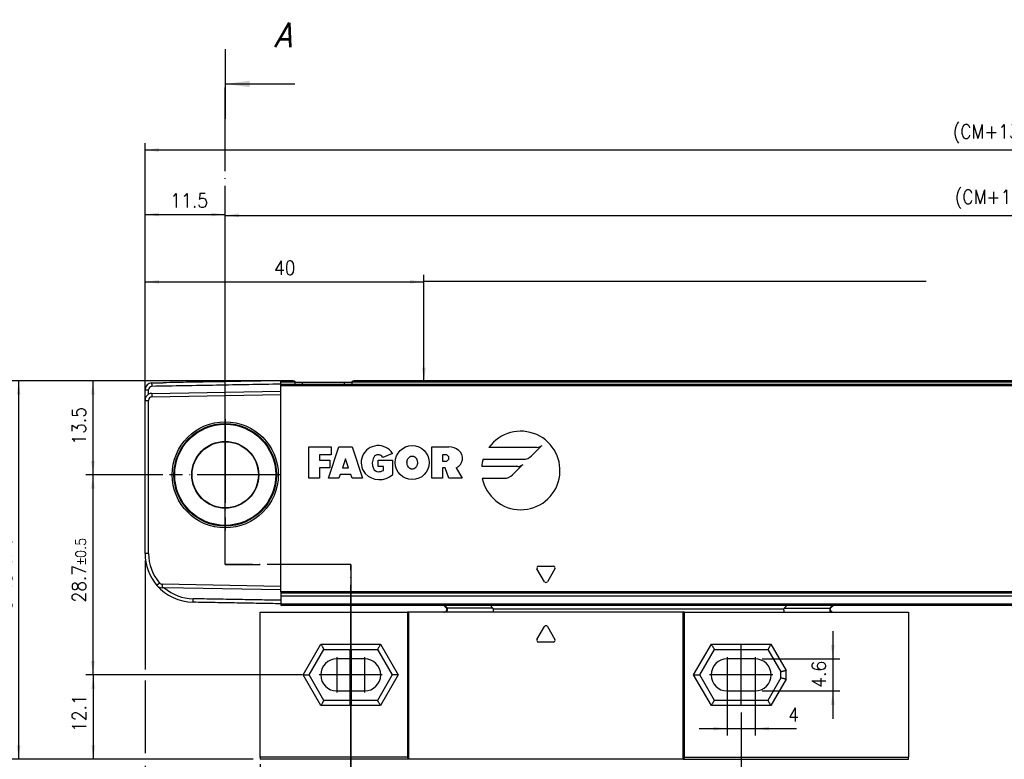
# Model space of a CAD drawing. Header units: millimetres. Extents: x -500 to 846, y -644 to 328.
# Tile 12 of 20: x -347 to -206, y 110 to 216. Entities that reach past the tile are written whole.
import ezdxf

# ---------------------------------------------------------------- set-up
doc = ezdxf.new("R2010")
doc.units = ezdxf.units.MM
doc.linetypes.add('DASHED', pattern=[15, 7, -8])
doc.linetypes.add('DOT_CENTER', pattern=[14, 12, -1, 0, -1])
doc.layers.add('1', color=7, linetype='Continuous')
doc.styles.add('CONVERTER_11', font='txt.shx', dxfattribs={"width": 0.9})
doc.styles.add('CONVERTER_12', font='txt.shx', dxfattribs={"width": 0.9, "oblique": 15})
doc.dimstyles.new('ME10_DIM_12', dxfattribs={"dimtxt": 2, "dimasz": 2, "dimexe": 1, "dimexo": 1, "dimgap": 1, "dimtad": 1, "dimdsep": 46, "dimtxsty": 'CONVERTER_11', "dimsah": 1, "dimcen": 0.09, "dimclrd": 2, "dimclre": 2, "dimclrt": 2, "dimadec": 0, "dimazin": 0, "dimtfac": 1, "dimtdec": 4, "dimtix": 1, "dimtmove": 0, "dimatfit": 3, "dimfxl": 1, "dimtolj": 1, "dimtzin": 0, "dimarcsym": 0})
doc.dimstyles.new('ME10_DIM_14', dxfattribs={"dimtxt": 2, "dimasz": 2, "dimexe": 1, "dimexo": 1, "dimgap": 1, "dimtad": 1, "dimdsep": 46, "dimtxsty": 'CONVERTER_11', "dimsah": 1, "dimcen": 0.09, "dimclrd": 2, "dimclre": 2, "dimclrt": 2, "dimadec": 0, "dimazin": 0, "dimtfac": 1, "dimtdec": 4, "dimtix": 1, "dimtmove": 0, "dimatfit": 3, "dimfxl": 1, "dimtolj": 1, "dimtzin": 0, "dimarcsym": 0})
doc.dimstyles.new('ME10_DIM_15', dxfattribs={"dimtxt": 2, "dimasz": 2, "dimexe": 1, "dimexo": 1, "dimgap": 1, "dimtad": 1, "dimdsep": 46, "dimtxsty": 'CONVERTER_11', "dimsah": 1, "dimcen": 0.09, "dimclrd": 2, "dimclre": 2, "dimclrt": 2, "dimadec": 0, "dimazin": 0, "dimtfac": 1, "dimtdec": 4, "dimtix": 1, "dimtmove": 0, "dimatfit": 3, "dimfxl": 1, "dimtolj": 1, "dimtzin": 0, "dimarcsym": 0})
doc.dimstyles.new('ME10_DIM_16', dxfattribs={"dimtxt": 2, "dimasz": 2, "dimexe": 1, "dimexo": 1, "dimgap": 1, "dimtad": 1, "dimdsep": 46, "dimtxsty": 'CONVERTER_11', "dimsah": 1, "dimcen": 0.09, "dimclrd": 2, "dimclre": 2, "dimclrt": 2, "dimadec": 0, "dimazin": 0, "dimtfac": 1, "dimtdec": 4, "dimtix": 1, "dimtmove": 0, "dimatfit": 3, "dimfxl": 1, "dimtolj": 1, "dimtzin": 0, "dimarcsym": 0})
doc.dimstyles.new('ME10_DIM_17', dxfattribs={"dimtxt": 2, "dimasz": 2, "dimexe": 1, "dimexo": 1, "dimgap": 1, "dimtad": 1, "dimdsep": 46, "dimtxsty": 'CONVERTER_11', "dimsah": 1, "dimcen": 0.09, "dimclrd": 2, "dimclre": 2, "dimclrt": 2, "dimadec": 0, "dimazin": 0, "dimtfac": 1, "dimtdec": 4, "dimtix": 1, "dimtmove": 0, "dimatfit": 3, "dimfxl": 1, "dimtolj": 1, "dimtzin": 0, "dimarcsym": 0})
doc.dimstyles.new('ME10_DIM_18', dxfattribs={"dimtxt": 2, "dimasz": 2, "dimexe": 1, "dimexo": 1, "dimgap": 1, "dimtad": 1, "dimdsep": 46, "dimtxsty": 'CONVERTER_11', "dimsah": 1, "dimcen": 0.09, "dimclrd": 2, "dimclre": 2, "dimclrt": 2, "dimadec": 0, "dimazin": 0, "dimtfac": 1, "dimtdec": 4, "dimtix": 1, "dimtmove": 0, "dimatfit": 3, "dimfxl": 1, "dimtolj": 1, "dimtzin": 0, "dimarcsym": 0})
doc.dimstyles.new('ME10_DIM_19', dxfattribs={"dimtxt": 2, "dimasz": 2, "dimexe": 1, "dimexo": 1, "dimgap": 1, "dimtad": 1, "dimdsep": 46, "dimtxsty": 'CONVERTER_11', "dimsah": 1, "dimcen": 0.09, "dimclrd": 2, "dimclre": 2, "dimclrt": 2, "dimadec": 0, "dimazin": 0, "dimtol": 1, "dimtp": 0.4, "dimtm": 0.4, "dimtfac": 0.75, "dimtdec": 1, "dimtix": 1, "dimtmove": 0, "dimatfit": 3, "dimfxl": 1, "dimtolj": 1, "dimtzin": 0, "dimarcsym": 0})
doc.dimstyles.new('ME10_DIM_20', dxfattribs={"dimtxt": 2, "dimasz": 2, "dimexe": 1, "dimexo": 1, "dimgap": 1, "dimtad": 1, "dimdsep": 46, "dimtxsty": 'CONVERTER_11', "dimsah": 1, "dimcen": 0.09, "dimclrd": 2, "dimclre": 2, "dimclrt": 2, "dimadec": 0, "dimazin": 0, "dimtol": 1, "dimtp": 0.4, "dimtm": 0.4, "dimtfac": 0.75, "dimtdec": 1, "dimtix": 1, "dimtmove": 0, "dimatfit": 3, "dimfxl": 1, "dimtolj": 1, "dimtzin": 0, "dimarcsym": 0})
doc.dimstyles.new('ME10_DIM_21', dxfattribs={"dimtxt": 2, "dimasz": 2, "dimexe": 1, "dimexo": 1, "dimgap": 1, "dimtad": 1, "dimdsep": 46, "dimtxsty": 'CONVERTER_11', "dimsah": 1, "dimcen": 0.09, "dimclrd": 2, "dimclre": 2, "dimclrt": 2, "dimadec": 0, "dimazin": 0, "dimtfac": 1, "dimtdec": 4, "dimtix": 1, "dimtmove": 0, "dimatfit": 3, "dimfxl": 1, "dimtolj": 1, "dimtzin": 0, "dimarcsym": 0})
doc.dimstyles.new('ME10_DIM_22', dxfattribs={"dimtxt": 2, "dimasz": 2, "dimexe": 1, "dimexo": 1, "dimgap": 1, "dimtad": 1, "dimdsep": 46, "dimtxsty": 'CONVERTER_11', "dimsah": 1, "dimcen": 0.09, "dimclrd": 2, "dimclre": 2, "dimclrt": 2, "dimadec": 0, "dimazin": 0, "dimtol": 1, "dimtp": 0.45, "dimtm": 0.45, "dimtfac": 0.75, "dimtix": 1, "dimtmove": 0, "dimatfit": 3, "dimfxl": 1, "dimtolj": 1, "dimtzin": 0, "dimarcsym": 0})
doc.dimstyles.new('ME10_DIM_23', dxfattribs={"dimtxt": 2, "dimasz": 2, "dimexe": 1, "dimexo": 1, "dimgap": 1, "dimtad": 1, "dimdsep": 46, "dimtxsty": 'CONVERTER_11', "dimsah": 1, "dimcen": 0.09, "dimclrd": 2, "dimclre": 2, "dimclrt": 2, "dimadec": 0, "dimazin": 0, "dimtfac": 1, "dimtdec": 4, "dimtix": 1, "dimtmove": 0, "dimatfit": 3, "dimfxl": 1, "dimtolj": 1, "dimtzin": 0, "dimarcsym": 0})
doc.dimstyles.new('ME10_DIM_24', dxfattribs={"dimtxt": 2, "dimasz": 2, "dimexe": 1, "dimexo": 1, "dimgap": 1, "dimtad": 1, "dimdsep": 46, "dimtxsty": 'CONVERTER_11', "dimsah": 1, "dimcen": 0.09, "dimclrd": 2, "dimclre": 2, "dimclrt": 2, "dimadec": 0, "dimazin": 0, "dimtol": 1, "dimtp": 0.5, "dimtm": 0.5, "dimtfac": 0.75, "dimtdec": 1, "dimtix": 1, "dimtmove": 0, "dimatfit": 3, "dimfxl": 1, "dimtolj": 1, "dimtzin": 0, "dimarcsym": 0})
doc.dimstyles.new('ME10_DIM_25', dxfattribs={"dimtxt": 2, "dimasz": 2, "dimexe": 1, "dimexo": 1, "dimgap": 1, "dimtad": 1, "dimdsep": 46, "dimtxsty": 'CONVERTER_11', "dimsah": 1, "dimcen": 0.09, "dimclrd": 2, "dimclre": 2, "dimclrt": 2, "dimadec": 0, "dimazin": 0, "dimtfac": 1, "dimtdec": 4, "dimtix": 1, "dimtmove": 0, "dimatfit": 3, "dimfxl": 1, "dimtolj": 1, "dimtzin": 0, "dimarcsym": 0})
doc.dimstyles.get("Standard").update_dxf_attribs({"dimtxt": 0.18, "dimasz": 0.18, "dimexe": 0.18, "dimexo": 0.0625, "dimgap": 0.09, "dimtad": 0, "dimtih": 1, "dimtoh": 1, "dimdec": 4, "dimzin": 0, "dimdsep": 46, "dimtxsty": 'Standard', "dimcen": 0.09, "dimadec": 0, "dimazin": 0, "dimtfac": 1, "dimtdec": 4, "dimtofl": 0, "dimtmove": 0, "dimatfit": 3, "dimfxl": 1, "dimtolj": 1, "dimtzin": 0, "dimarcsym": 0})

# ---------------------------------------------------------------- blocks, each defined once
blk = doc.blocks.new('CABEZA_RANURADA_REGLA_S__28', base_point=(-312.5, 109.85))
at = {"color": 7, "linetype": 'Continuous'}
for p, q in [((-286.19, 131.95), (-285.71, 131.46)), ((-279.09, 131.54), (-279.5, 131.95)), ((-236.9, 131.95), (-237.31, 131.54)), ((-230.71, 131.46), (-230.22, 131.95)), ((-312.5, 110.15), (-312.5, 130.95)), ((-312.5, 130.95), (-291.37, 130.95)), ((-291.37, 130.95), (-291.37, 110.15)), ((-291.2, 130.95), (-291.37, 130.95)), ((-291.2, 130.95), (-291.2, 109.85)), ((-286.13, 130.95), (-291.2, 130.95)), ((-285.72, 130.95), (-286.13, 130.95)), ((-279.09, 130.95), (-285.72, 130.95)), ((-251.8, 130.95), (-279.09, 130.95)), ((-251.8, 109.85), (-251.8, 130.95)), ((-251.62, 130.95), (-251.8, 130.95)), ((-251.62, 110.15), (-251.62, 130.95)), ((-251.62, 130.95), (-237.31, 130.95)), ((-237.31, 130.95), (-230.7, 130.95)), ((-230.7, 130.95), (-230.3, 130.95)), ((-230.3, 130.95), (-219.5, 130.95)), ((-219.5, 130.95), (-219.5, 110.15)), ((-305.44, 121.95), (-303.34, 125.6)), ((-303.34, 125.6), (-295.66, 125.6)), ((-295.66, 125.6), (-293.55, 121.95)), ((-249.44, 121.95), (-247.34, 125.6)), ((-247.34, 125.6), (-239.66, 125.6)), ((-239.66, 125.6), (-237.8, 122.38)), ((-297.5, 124.25), (-301.5, 124.25)), ((-241.5, 124.25), (-245.5, 124.25)), ((-303.34, 118.3), (-305.44, 121.95)), ((-293.55, 121.95), (-295.66, 118.3)), ((-247.34, 118.3), (-249.44, 121.95)), ((-237.8, 121.52), (-239.66, 118.3)), ((-237.8, 121.52), (-237.8, 122.38)), ((-301.5, 119.65), (-297.5, 119.65)), ((-245.5, 119.65), (-241.5, 119.65)), ((-295.66, 118.3), (-303.34, 118.3)), ((-239.66, 118.3), (-247.34, 118.3)), ((-312.5, 110.15), (-312.5, 109.85)), ((-291.37, 110.15), (-312.5, 110.15)), ((-291.2, 109.85), (-312.5, 109.85)), ((-291.2, 109.85), (-291.37, 110.15)), ((-251.8, 109.85), (-291.2, 109.85)), ((-251.62, 110.15), (-251.8, 109.85)), ((-251.8, 109.85), (-219.5, 109.85)), ((-251.62, 110.15), (-219.5, 110.15)), ((-219.5, 109.85), (-219.5, 110.15))]:
    blk.add_line(p, q, dxfattribs=at)
at = {"color": 3, "linetype": 'Continuous'}
for p, q in [((-286.04, 131.95), (-285.63, 131.54)), ((-279.09, 131.54), (-285.63, 131.54)), ((-279.05, 131.45), (-237.36, 131.45)), ((-237.31, 131.54), (-230.79, 131.54)), ((-230.79, 131.54), (-230.38, 131.95)), ((-272.78, 127.04), (-271.71, 128.88)), ((-271.28, 128.88), (-270.21, 127.04)), ((-306.31, 121.95), (-303.77, 126.35)), ((-303.77, 126.35), (-295.23, 126.35)), ((-295.23, 126.35), (-292.68, 121.95)), ((-270.43, 126.66), (-272.56, 126.66)), ((-250.31, 121.95), (-247.77, 126.35)), ((-247.77, 126.35), (-239.23, 126.35)), ((-239.23, 126.35), (-237.05, 122.58)), ((-303.77, 117.55), (-306.31, 121.95)), ((-292.68, 121.95), (-295.23, 117.55)), ((-247.77, 117.55), (-250.31, 121.95)), ((-237.05, 121.32), (-237.05, 122.58)), ((-237.05, 121.32), (-239.23, 117.55)), ((-295.23, 117.55), (-303.77, 117.55)), ((-239.23, 117.55), (-247.77, 117.55))]:
    blk.add_line(p, q, dxfattribs=at)
at = {"color": 7, "linetype": 'Continuous'}
for centre, radius, start, end in [((-279.18, 131.44), 0.131, 3.7675, 48.9854), ((-237.23, 131.44), 0.13, 131.0124, 176.2306), ((-301.5, 121.95), 2.3, 90, 270), ((-297.5, 121.95), 2.3, 270, 90), ((-245.5, 121.95), 2.3, 90, 270), ((-241.5, 121.95), 2.3, 270, 90)]:
    blk.add_arc(centre, radius, start, end, dxfattribs=at)
at = {"color": 3, "linetype": 'Continuous'}
for centre, start, end in [((-271.5, 128.76), 30, 150), ((-272.56, 126.91), 150, 270), ((-270.43, 126.91), 270, 30)]:
    blk.add_arc(centre, 0.25, start, end, dxfattribs=at)
at = {"color": 7, "linetype": 'Continuous'}
for points, knots in [([(-286.13, 130.95), (-286.11, 130.95), (-286.04, 130.96), (-285.93, 131.02), (-285.81, 131.11), (-285.73, 131.24), (-285.68, 131.35), (-285.68, 131.42), (-285.7, 131.45), (-285.71, 131.46)], [0, 0, 0, 0, 0.0741165, 0.2021672, 0.3703056, 0.5215738, 0.6576733, 0.7087043, 0.7462659, 0.7462659, 0.7462659, 0.7462659]), ([(-279.05, 131.45), (-279.05, 131.38), (-279.05, 131.27), (-279.06, 131.11), (-279.07, 131.01), (-279.09, 130.96), (-279.09, 130.95)], [0, 0, 0, 0, 0.1945783, 0.3538246, 0.4620183, 0.5052321, 0.5052321, 0.5052321, 0.5052321]), ([(-237.31, 130.95), (-237.32, 130.96), (-237.34, 131.01), (-237.34, 131.11), (-237.35, 131.27), (-237.36, 131.38), (-237.36, 131.45)], [0, 0, 0, 0, 0.0431727, 0.1513554, 0.3105983, 0.5051762, 0.5051762, 0.5051762, 0.5051762]), ([(-230.71, 131.46), (-230.72, 131.44), (-230.75, 131.39), (-230.72, 131.29), (-230.67, 131.2), (-230.6, 131.1), (-230.49, 131.01), (-230.38, 130.96), (-230.32, 130.95), (-230.3, 130.95)], [0, 0, 0, 0, 0.0617855, 0.1752028, 0.2702151, 0.3767851, 0.5459811, 0.6710063, 0.736098, 0.736098, 0.736098, 0.736098]), ([(-303.77, 126.35), (-303.75, 126.31), (-303.69, 126.21), (-303.61, 126.08), (-303.53, 125.94), (-303.47, 125.82), (-303.4, 125.71), (-303.36, 125.64), (-303.34, 125.6)], [0, 0, 0, 0, 0.1387235, 0.3314136, 0.4767643, 0.6123724, 0.7391989, 0.8660254, 0.8660254, 0.8660254, 0.8660254]), ([(-295.23, 126.35), (-295.25, 126.3), (-295.31, 126.21), (-295.39, 126.06), (-295.47, 125.93), (-295.53, 125.82), (-295.59, 125.71), (-295.64, 125.64), (-295.66, 125.6)], [0, 0, 0, 0, 0.1685037, 0.3314136, 0.5008844, 0.6123724, 0.7391989, 0.8660254, 0.8660254, 0.8660254, 0.8660254]), ([(-247.77, 126.35), (-247.74, 126.3), (-247.69, 126.21), (-247.61, 126.07), (-247.54, 125.95), (-247.47, 125.83), (-247.4, 125.71), (-247.36, 125.64), (-247.34, 125.6)], [0, 0, 0, 0, 0.1679199, 0.3314136, 0.4574668, 0.6123724, 0.7391989, 0.8660254, 0.8660254, 0.8660254, 0.8660254]), ([(-239.23, 126.35), (-239.26, 126.29), (-239.31, 126.2), (-239.4, 126.05), (-239.47, 125.93), (-239.54, 125.81), (-239.59, 125.71), (-239.64, 125.64), (-239.66, 125.6)], [0, 0, 0, 0, 0.1945586, 0.3314136, 0.5096969, 0.6123724, 0.7391989, 0.8660254, 0.8660254, 0.8660254, 0.8660254]), ([(-306.31, 121.95), (-306.25, 121.95), (-306.14, 121.95), (-305.99, 121.95), (-305.84, 121.95), (-305.71, 121.95), (-305.57, 121.95), (-305.49, 121.95), (-305.44, 121.95)], [0, 0, 0, 0, 0.1688099, 0.3314136, 0.4564809, 0.6123724, 0.7391989, 0.8660254, 0.8660254, 0.8660254, 0.8660254]), ([(-292.68, 121.95), (-292.75, 121.95), (-292.86, 121.95), (-293.01, 121.95), (-293.15, 121.95), (-293.29, 121.95), (-293.42, 121.95), (-293.51, 121.95), (-293.55, 121.95)], [0, 0, 0, 0, 0.1989204, 0.3314136, 0.4561855, 0.6123724, 0.7391989, 0.8660254, 0.8660254, 0.8660254, 0.8660254]), ([(-250.31, 121.95), (-250.24, 121.95), (-250.13, 121.95), (-249.98, 121.95), (-249.84, 121.95), (-249.71, 121.95), (-249.57, 121.95), (-249.49, 121.95), (-249.44, 121.95)], [0, 0, 0, 0, 0.1976792, 0.3314136, 0.4553941, 0.6123724, 0.7391989, 0.8660254, 0.8660254, 0.8660254, 0.8660254]), ([(-237.05, 122.58), (-237.1, 122.57), (-237.19, 122.54), (-237.33, 122.5), (-237.46, 122.47), (-237.58, 122.44), (-237.69, 122.41), (-237.76, 122.39), (-237.8, 122.38)], [0, 0, 0, 0, 0.1519158, 0.2971373, 0.4317703, 0.5490381, 0.6627476, 0.7764571, 0.7764571, 0.7764571, 0.7764571]), ([(-237.05, 121.32), (-237.09, 121.33), (-237.18, 121.36), (-237.32, 121.4), (-237.46, 121.43), (-237.58, 121.46), (-237.69, 121.49), (-237.76, 121.51), (-237.8, 121.52)], [0, 0, 0, 0, 0.1250609, 0.2971373, 0.4315648, 0.5490381, 0.6627476, 0.7764571, 0.7764571, 0.7764571, 0.7764571]), ([(-303.77, 117.55), (-303.75, 117.59), (-303.69, 117.69), (-303.6, 117.84), (-303.53, 117.97), (-303.46, 118.09), (-303.4, 118.19), (-303.36, 118.26), (-303.34, 118.3)], [0, 0, 0, 0, 0.1419187, 0.3314136, 0.518438, 0.6123724, 0.7391989, 0.8660254, 0.8660254, 0.8660254, 0.8660254]), ([(-295.23, 117.55), (-295.25, 117.59), (-295.3, 117.69), (-295.38, 117.82), (-295.46, 117.96), (-295.53, 118.08), (-295.59, 118.19), (-295.64, 118.26), (-295.66, 118.3)], [0, 0, 0, 0, 0.1417123, 0.3314136, 0.4783543, 0.6123724, 0.7391989, 0.8660254, 0.8660254, 0.8660254, 0.8660254]), ([(-247.77, 117.55), (-247.74, 117.61), (-247.68, 117.7), (-247.6, 117.84), (-247.53, 117.96), (-247.46, 118.08), (-247.4, 118.19), (-247.36, 118.26), (-247.34, 118.3)], [0, 0, 0, 0, 0.2015267, 0.3314136, 0.4815498, 0.6123724, 0.7391989, 0.8660254, 0.8660254, 0.8660254, 0.8660254]), ([(-239.23, 117.55), (-239.25, 117.6), (-239.31, 117.7), (-239.39, 117.83), (-239.46, 117.95), (-239.53, 118.07), (-239.59, 118.19), (-239.64, 118.26), (-239.66, 118.3)], [0, 0, 0, 0, 0.1713683, 0.3314136, 0.4554033, 0.6123724, 0.7391989, 0.8660254, 0.8660254, 0.8660254, 0.8660254])]:
    blk.add_open_spline(points, degree=3, knots=knots, dxfattribs=at)
at = {"color": 3, "linetype": 'Continuous'}
for points, knots in [([(-285.72, 130.95), (-285.7, 130.97), (-285.66, 131.01), (-285.65, 131.15), (-285.62, 131.33), (-285.63, 131.47), (-285.63, 131.54)], [0, 0, 0, 0, 0.0612673, 0.1973464, 0.391351, 0.6083017, 0.6083017, 0.6083017, 0.6083017]), ([(-285.63, 131.54), (-285.64, 131.53), (-285.66, 131.51), (-285.68, 131.48), (-285.7, 131.47), (-285.7, 131.46), (-285.71, 131.46)], [0, 0, 0, 0, 0.044392, 0.080644, 0.1079609, 0.1118633, 0.1118633, 0.1118633, 0.1118633]), ([(-230.79, 131.54), (-230.79, 131.47), (-230.8, 131.33), (-230.77, 131.15), (-230.76, 131.01), (-230.72, 130.97), (-230.7, 130.95)], [0, 0, 0, 0, 0.2168263, 0.4106589, 0.5465665, 0.6076479, 0.6076479, 0.6076479, 0.6076479]), ([(-230.71, 131.46), (-230.72, 131.46), (-230.72, 131.47), (-230.74, 131.48), (-230.76, 131.51), (-230.78, 131.53), (-230.79, 131.54)], [0, 0, 0, 0, 0.0104252, 0.0208504, 0.0727862, 0.1120602, 0.1120602, 0.1120602, 0.1120602])]:
    blk.add_open_spline(points, degree=3, knots=knots, dxfattribs=at)
at = {"layer": '1', "color": 2, "linetype": 'DOT_CENTER'}
for p, q in [((-301.5, 124.48), (-301.5, 119.42)), ((-297.5, 124.48), (-297.5, 119.42)), ((-245.5, 124.48), (-245.5, 119.42)), ((-241.5, 124.48), (-241.5, 119.42)), ((-298.97, 121.95), (-304.03, 121.95)), ((-294.97, 121.95), (-300.03, 121.95)), ((-242.97, 121.95), (-248.03, 121.95)), ((-238.97, 121.95), (-244.03, 121.95))]:
    blk.add_line(p, q, dxfattribs=at)
blk = doc.blocks.new('REGLA_S_CM-1240__29', base_point=(-329, 131.95))
at = {"color": 7, "linetype": 'Continuous'}
for p, q in [((-328.02, 163.83), (-326.42, 163.85)), ((-309.5, 163.95), (-309.5, 164.15)), ((-308.5, 164.15), (-309.5, 164.15)), ((-309.5, 163.65), (-309.5, 163.95)), ((-307.76, 164.15), (-308.5, 164.15)), ((-307.47, 163.95), (-306.4, 163.95)), ((-306.4, 163.95), (-300.4, 163.95)), ((-300.4, 163.95), (-299.33, 163.95)), ((-176.02, 164.15), (-299.03, 164.15)), ((-329, 161.33), (-329, 162.83)), ((-328.02, 162.33), (-309.5, 162.65)), ((-309.5, 163.46), (-309.5, 163.65)), ((-309.5, 162.65), (-309.5, 163.46)), ((-309.5, 162.15), (-309.5, 162.65)), ((-329, 139.37), (-329, 161.33)), ((-328.5, 139.37), (-328.5, 161.33)), ((-328.01, 161.83), (-309.5, 162.15)), ((-309.5, 134.65), (-309.5, 162.15)), ((-326.24, 134.44), (-326.56, 134.45)), ((-309.5, 134.65), (-326.55, 134.95)), ((-309.5, 134.16), (-326.24, 134.44)), ((-309.5, 134.16), (-309.5, 134.65)), ((-309.5, 133.85), (-309.5, 134.16)), ((-309.5, 133.84), (-309.5, 133.68)), ((-309.5, 133.68), (-309.5, 133.25)), ((-309.5, 133.25), (-309.5, 133.23)), ((-309.5, 133.23), (-309.5, 132.65)), ((-309.5, 132.65), (-309.5, 132.15)), ((-309.5, 132.15), (-309.5, 131.95)), ((-309.5, 131.95), (-176.75, 131.95))]:
    blk.add_line(p, q, dxfattribs=at)
at = {"color": 3, "linetype": 'Continuous'}
for p, q in [((-307.47, 163.95), (-309.5, 163.95)), ((-306.4, 163.66), (-306.4, 163.95)), ((-300.4, 163.66), (-300.4, 163.95)), ((-176.15, 163.95), (-299.33, 163.95)), ((-329, 162.83), (-328.5, 162.83)), ((-328.01, 163.63), (-328.02, 163.83)), ((-328.01, 163.63), (-328.01, 163.33)), ((-309.5, 163.46), (-176.48, 163.46)), ((-329, 161.33), (-328.5, 161.33)), ((-328.02, 162.33), (-328.01, 161.83)), ((-305.5, 150.15), (-305.5, 154.65)), ((-305.5, 154.65), (-302.31, 154.65)), ((-302.68, 150.15), (-301.18, 154.65)), ((-302.31, 154.65), (-302.31, 153.52)), ((-301.18, 154.65), (-299.31, 154.65)), ((-299.31, 154.65), (-297.81, 150.15)), ((-287.85, 150.15), (-287.85, 154.65)), ((-287.85, 154.65), (-285.41, 154.65)), ((-272.81, 154.57), (-279.67, 154.57)), ((-273.57, 153.37), (-272.07, 154.87)), ((-304, 153.52), (-304, 152.77)), ((-302.31, 153.52), (-304, 153.52)), ((-304, 152.77), (-302.5, 152.77)), ((-302.5, 152.77), (-302.5, 151.65)), ((-300.25, 152.96), (-300.68, 151.65)), ((-299.81, 151.65), (-300.25, 152.96)), ((-295.55, 151.84), (-295.55, 152.77)), ((-295.55, 152.77), (-293.49, 152.77)), ((-293.5, 153.71), (-294.9, 153.15)), ((-293.49, 152.77), (-293.49, 150.71)), ((-286.35, 153.52), (-286.35, 152.59)), ((-285.88, 153.52), (-286.35, 153.52)), ((-286.35, 152.59), (-285.88, 152.59)), ((-280.5, 152.88), (-274.76, 152.88)), ((-302.5, 151.65), (-304, 151.65)), ((-304, 151.65), (-304, 150.15)), ((-300.68, 151.65), (-299.81, 151.65)), ((-294.8, 151.84), (-295.55, 151.84)), ((-294.8, 151.27), (-294.8, 151.84)), ((-285.97, 151.65), (-286.35, 151.65)), ((-286.35, 151.65), (-286.35, 150.15)), ((-285.41, 150.15), (-285.97, 151.65)), ((-284.37, 151.65), (-283.53, 150.15)), ((-275.54, 151.84), (-280.71, 151.84)), ((-276.3, 150.64), (-274.8, 152.14)), ((-304, 150.15), (-305.5, 150.15)), ((-301.18, 150.15), (-302.68, 150.15)), ((-301, 150.71), (-301.18, 150.15)), ((-299.5, 150.71), (-301, 150.71)), ((-299.31, 150.15), (-299.5, 150.71)), ((-297.81, 150.15), (-299.31, 150.15)), ((-286.35, 150.15), (-287.85, 150.15)), ((-283.53, 150.15), (-285.41, 150.15)), ((-280.62, 150.15), (-277.49, 150.15)), ((-328.5, 139.37), (-329, 139.37)), ((-271.71, 135.32), (-272.78, 137.17)), ((-272.56, 137.55), (-270.43, 137.55)), ((-270.21, 137.17), (-271.28, 135.32)), ((-326.92, 135.12), (-327.3, 134.79)), ((-326.55, 134.95), (-326.56, 134.45)), ((-322.12, 132.37), (-322.12, 132.87)), ((-176.21, 133.85), (-309.5, 133.85)), ((-176.33, 133.68), (-309.5, 133.68)), ((-176.62, 133.25), (-309.5, 133.25)), ((-309.5, 132.15), (-176.88, 132.15))]:
    blk.add_line(p, q, dxfattribs=at)
at = {"color": 2, "linetype": 'Continuous'}
for p, q in [((-309.5, 163.65), (-307.47, 163.66)), ((-307.47, 163.66), (-299.33, 163.66)), ((-299.33, 163.66), (-176.35, 163.66)), ((-176.63, 133.23), (-309.5, 133.23))]:
    blk.add_line(p, q, dxfattribs=at)
at = {"color": 7, "linetype": 'Continuous'}
for radius in [7.61, 7.35, 7.25, 4.8, 4.75]:
    blk.add_circle((-317.5, 150.65), radius, dxfattribs=at)
at = {"color": 3, "linetype": 'Continuous'}
blk.add_circle((-290.68, 152.4), 2.44, dxfattribs=at)
at = {"color": 7, "linetype": 'Continuous'}
for centre, radius, start, end in [((-328, 162.83), 1, 91, 180), ((-328, 162.83), 0.5, 91.5077, 179.9953), ((-328, 161.33), 1, 120.005, 180), ((-328, 161.33), 1, 91, 120.005), ((-328, 161.33), 0.5, 91, 180), ((-322, 139.37), 7, 180, 220.8142), ((-322, 139.37), 6.5, 180, 220.8142), ((-326.54, 135.45), 1, 220.8142, 269), ((-322, 139.37), 7, 220.8142, 269), ((-326.54, 135.45), 0.5, 220.8142, 269), ((-322, 139.37), 6.5, 229.2891, 268.9325)]:
    blk.add_arc(centre, radius, start, end, dxfattribs=at)
at = {"color": 3, "linetype": 'Continuous'}
for centre, radius, start, end in [((-275.11, 151.27), 5.63, 191.537, 144.197), ((-295.56, 152.4), 2.44, 32.579, 219.5977), ((-285.41, 152.45), 2.2, 50.7613, 90), ((-284.95, 153.01), 1.48, 293.2767, 50.7613), ((-272.81, 155.61), 1.04, 270, 315), ((-294.43, 152.3), 1.97, 154.6231, 202.6199), ((-295.55, 152.77), 0.752, 29.919, 150.081), ((-285.88, 153.06), 0.469, 270, 90), ((-275.11, 151.27), 5.63, 163.4412, 174.2608), ((-274.76, 154.57), 1.69, 270, 315), ((-295.55, 151.84), 0.75, 202.6199, 270), ((-295.55, 152.68), 1.59, 270, 298.0725), ((-275.54, 152.88), 1.04, 270, 315), ((-295.39, 152.76), 2.8, 223.129, 312.9833), ((-277.49, 151.84), 1.69, 270, 315), ((-272.56, 137.3), 0.25, 90, 210), ((-270.43, 137.3), 0.25, 330, 90), ((-271.5, 135.45), 0.25, 210, 330)]:
    blk.add_arc(centre, radius, start, end, dxfattribs=at)
at = {"color": 7, "linetype": 'Continuous'}
for points, knots in [([(-309.5, 164.15), (-311.04, 164.12), (-314.12, 164.07), (-318.48, 163.99), (-322.58, 163.92), (-325.14, 163.88), (-326.42, 163.85)], [0, 0, 0, 0, 4.625706, 9.251412, 13.085721, 16.920029, 16.920029, 16.920029, 16.920029]), ([(-307.76, 164.15), (-307.73, 164.15), (-307.67, 164.14), (-307.58, 164.1), (-307.49, 164.05), (-307.47, 163.98), (-307.47, 163.95)], [0, 0, 0, 0, 0.090928, 0.1806192, 0.2896018, 0.3846964, 0.3846964, 0.3846964, 0.3846964]), ([(-299.33, 163.95), (-299.32, 163.98), (-299.3, 164.05), (-299.21, 164.1), (-299.12, 164.14), (-299.06, 164.15), (-299.03, 164.15)], [0, 0, 0, 0, 0.0950945, 0.2040772, 0.2937684, 0.3846964, 0.3846964, 0.3846964, 0.3846964]), ([(-328.5, 162.19), (-328.5, 162.3), (-328.5, 162.51), (-328.5, 162.72), (-328.5, 162.83)], [0, 0, 0, 0, 0.3170095, 0.6340198, 0.6340198, 0.6340198, 0.6340198]), ([(-309.5, 163.65), (-311.04, 163.62), (-314.12, 163.57), (-318.75, 163.49), (-323.38, 163.41), (-326.47, 163.35), (-328.01, 163.33)], [0, 0, 0, 0, 4.625706, 9.251412, 13.88531, 18.516016, 18.516016, 18.516016, 18.516016]), ([(-309.5, 132.65), (-310.55, 132.67), (-312.65, 132.71), (-315.8, 132.76), (-318.96, 132.82), (-321.07, 132.85), (-322.12, 132.87)], [0, 0, 0, 0, 3.154276, 6.303318, 9.463576, 12.623075, 12.623075, 12.623075, 12.623075]), ([(-309.5, 132.15), (-310.55, 132.17), (-312.65, 132.21), (-315.8, 132.26), (-318.96, 132.32), (-321.07, 132.35), (-322.12, 132.37)], [0, 0, 0, 0, 3.15166, 6.30332, 9.463705, 12.62409, 12.62409, 12.62409, 12.62409])]:
    blk.add_open_spline(points, degree=3, knots=knots, dxfattribs=at)
for points in [[(-307.47, 163.66), (-307.47, 163.71), (-307.47, 163.8), (-307.47, 163.9), (-307.47, 163.95)], [(-299.33, 163.95), (-299.33, 163.9), (-299.33, 163.8), (-299.33, 163.71), (-299.33, 163.66)], [(-309.5, 133.85), (-309.5, 133.85), (-309.5, 133.85), (-309.5, 133.84), (-309.5, 133.84)]]:
    blk.add_open_spline(points, degree=3, dxfattribs=at)
at = {"color": 3, "linetype": 'Continuous'}
blk.add_open_spline([(-290.68, 153.34), (-290.69, 153.34), (-290.71, 153.34), (-290.78, 153.33), (-290.87, 153.31), (-290.96, 153.27), (-291.05, 153.22), (-291.13, 153.15), (-291.21, 153.07), (-291.27, 152.97), (-291.33, 152.87), (-291.38, 152.75), (-291.4, 152.65), (-291.42, 152.57), (-291.43, 152.49), (-291.43, 152.4), (-291.42, 152.28), (-291.4, 152.14), (-291.36, 152), (-291.3, 151.87), (-291.24, 151.78), (-291.19, 151.71), (-291.12, 151.64), (-291.03, 151.56), (-290.92, 151.51), (-290.8, 151.47), (-290.69, 151.46), (-290.57, 151.47), (-290.47, 151.49), (-290.39, 151.53), (-290.32, 151.57), (-290.24, 151.63), (-290.17, 151.7), (-290.11, 151.78), (-290.05, 151.87), (-289.99, 152), (-289.95, 152.16), (-289.92, 152.33), (-289.93, 152.51), (-289.96, 152.67), (-290, 152.8), (-290.04, 152.9), (-290.08, 152.97), (-290.12, 153.03), (-290.18, 153.1), (-290.25, 153.18), (-290.34, 153.24), (-290.44, 153.29), (-290.53, 153.32), (-290.61, 153.33), (-290.66, 153.34), (-290.67, 153.34), (-290.68, 153.34)], degree=3, knots=[0, 0, 0, 0, 0.034231, 0.07521, 0.197599, 0.299731, 0.376674, 0.513787, 0.626341, 0.704093, 0.85248, 0.982072, 1.087625, 1.161967, 1.228529, 1.321956, 1.437764, 1.572532, 1.744058, 1.8854, 1.994458, 2.066457, 2.157589, 2.281277, 2.429038, 2.526545, 2.658069, 2.759139, 2.887207, 2.947955, 3.029772, 3.131029, 3.251672, 3.321253, 3.429119, 3.570181, 3.742071, 3.922044, 4.100921, 4.277907, 4.407159, 4.514506, 4.597757, 4.653581, 4.738093, 4.849382, 4.980725, 5.061713, 5.162854, 5.281154, 5.298781, 5.316372, 5.316372, 5.316372, 5.316372], dxfattribs=at)
at = {"layer": '1', "color": 2, "linetype": 'DOT_CENTER'}
for p, q in [((-317.5, 158.62), (-317.5, 142.67)), ((-309.52, 150.65), (-325.47, 150.65))]:
    blk.add_line(p, q, dxfattribs=at)
blk = doc.blocks.new('REGLA_S-470__30', base_point=(-329, 109.85))
for name, p in [('REGLA_S_CM-1240__29', (-329, 131.95)), ('CABEZA_RANURADA_REGLA_S__28', (-312.5, 109.85))]:
    blk.add_blockref(name, p)
blk = doc.blocks.new('*D52')
at = {"layer": '1', "color": 2, "linetype": 'Continuous'}
for p, q in [((-299.5, 136.78), (-299.5, 89.98)), ((-243.5, 116.55), (-243.5, 89.98)), ((-243.5, 90.98), (-299.5, 90.98))]:
    blk.add_line(p, q, dxfattribs=at)
at = {"layer": '1', "color": 2}
for points in [[(-297.5, 91.25), (-297.5, 90.72), (-299.5, 90.98)], [(-245.5, 90.72), (-245.5, 91.25), (-243.5, 90.98)]]:
    blk.add_solid(points, dxfattribs=at)
at = {"layer": '1', "color": 2, "insert": (-273.1, 91.98), "char_height": 2, "attachment_point": 7, "rotation": 0.0001, "line_spacing_factor": 0.60024, "style": 'CONVERTER_11'}
blk.add_mtext('56', dxfattribs=at)
blk = doc.blocks.new('*D54')
at = {"layer": '1', "color": 2, "linetype": 'Continuous'}
for p, q in [((-329, 163.83), (-329, 179.33)), ((-329, 178.33), (-289, 178.33)), ((-289, 165.15), (-289, 179.33))]:
    blk.add_line(p, q, dxfattribs=at)
at = {"layer": '1', "color": 2}
for points in [[(-327, 178.59), (-327, 178.07), (-329, 178.33)], [(-291, 178.07), (-291, 178.59), (-289, 178.33)]]:
    blk.add_solid(points, dxfattribs=at)
at = {"layer": '1', "color": 2, "insert": (-310.5, 179.33), "char_height": 2, "attachment_point": 7, "rotation": 0.0001, "line_spacing_factor": 0.60024, "style": 'CONVERTER_11'}
blk.add_mtext('40', dxfattribs=at)
blk = doc.blocks.new('*D55')
at = {"layer": '1', "color": 2, "linetype": 'Continuous'}
for p, q in [((-329, 138.37), (-329, 122.71)), ((-329, 121.13), (-329, 110.72)), ((-329, 108.9), (-329, 78.92)), ((-312.5, 109.15), (-312.5, 78.92)), ((-329, 79.92), (-312.5, 79.92))]:
    blk.add_line(p, q, dxfattribs=at)
at = {"layer": '1', "color": 2}
for points in [[(-327, 80.19), (-327, 79.66), (-329, 79.92)], [(-314.5, 79.66), (-314.5, 80.19), (-312.5, 79.92)]]:
    blk.add_solid(points, dxfattribs=at)
at = {"layer": '1', "color": 2, "insert": (-323.17, 80.92), "char_height": 2, "attachment_point": 7, "rotation": 0.0001, "line_spacing_factor": 0.60024, "style": 'CONVERTER_11'}
blk.add_mtext('\\C5;\\C2;16.5\\C5;', dxfattribs=at)
blk = doc.blocks.new('*D56')
at = {"layer": '1', "color": 2, "linetype": 'Continuous'}
for p, q in [((-245.5, 123.25), (-245.5, 113.25)), ((-241.5, 123.25), (-241.5, 113.25)), ((-249.5, 114.25), (-245.5, 114.25)), ((-245.5, 114.25), (-241.5, 114.25)), ((-241.5, 114.25), (-235.53, 114.25))]:
    blk.add_line(p, q, dxfattribs=at)
at = {"layer": '1', "color": 2}
for points in [[(-247.5, 113.99), (-247.5, 114.51), (-245.5, 114.25)], [(-239.5, 114.51), (-239.5, 113.99), (-241.5, 114.25)]]:
    blk.add_solid(points, dxfattribs=at)
at = {"layer": '1', "color": 2, "insert": (-236.73, 115.25), "char_height": 2, "attachment_point": 7, "rotation": 0.0001, "line_spacing_factor": 0.60024, "style": 'CONVERTER_11'}
blk.add_mtext('4', dxfattribs=at)
blk = doc.blocks.new('*D57')
at = {"layer": '1', "color": 2, "linetype": 'Continuous'}
for p, q in [((-230.35, 128.25), (-230.35, 124.25)), ((-240.5, 124.25), (-229.35, 124.25)), ((-230.35, 124.25), (-230.35, 119.65)), ((-240.5, 119.65), (-229.35, 119.65)), ((-230.35, 119.65), (-230.35, 115.65))]:
    blk.add_line(p, q, dxfattribs=at)
at = {"layer": '1', "color": 2}
for points in [[(-230.61, 126.25), (-230.08, 126.25), (-230.35, 124.25)], [(-230.08, 117.65), (-230.61, 117.65), (-230.35, 119.65)]]:
    blk.add_solid(points, dxfattribs=at)
at = {"layer": '1', "color": 2, "insert": (-231.35, 120.12), "char_height": 2, "attachment_point": 7, "rotation": 90, "line_spacing_factor": 0.60024, "style": 'CONVERTER_11'}
blk.add_mtext('4.6', dxfattribs=at)
blk = doc.blocks.new('*D58')
at = {"layer": '1', "color": 2, "linetype": 'Continuous'}
for p, q in [((-299.5, 136.78), (-299.5, 90.01)), ((-312.5, 109.15), (-312.5, 90.01)), ((-312.5, 91.01), (-299.5, 91.01))]:
    blk.add_line(p, q, dxfattribs=at)
at = {"layer": '1', "color": 2}
for points in [[(-310.5, 91.27), (-310.5, 90.74), (-312.5, 91.01)], [(-301.5, 90.74), (-301.5, 91.27), (-299.5, 91.01)]]:
    blk.add_solid(points, dxfattribs=at)
at = {"layer": '1', "color": 2, "insert": (-307.2, 92.01), "char_height": 2, "attachment_point": 7, "rotation": 0.0001, "line_spacing_factor": 0.60024, "style": 'CONVERTER_11'}
blk.add_mtext('13', dxfattribs=at)
blk = doc.blocks.new('*D59')
at = {"layer": '1', "color": 2, "linetype": 'Continuous'}
for p, q in [((-329, 163.83), (-329, 198.23)), ((-81.12, 163.83), (-81.12, 198.23)), ((-81.12, 197.23), (-329, 197.23))]:
    blk.add_line(p, q, dxfattribs=at)
at = {"layer": '1', "color": 2}
for points in [[(-327, 197.5), (-327, 196.97), (-329, 197.23)], [(-83.12, 196.97), (-83.12, 197.5), (-81.12, 197.23)]]:
    blk.add_solid(points, dxfattribs=at)
at = {"layer": '1', "color": 2, "insert": (-213.15, 198.23), "char_height": 2, "attachment_point": 7, "rotation": 0.0001, "line_spacing_factor": 0.60024, "style": 'CONVERTER_11'}
blk.add_mtext('\\C5;\\C2;\\C2;(CM+138)\\C2;\\H1.5;{\\Fgdt;`}0.4\\C5;', dxfattribs=at)
blk = doc.blocks.new('*D60')
at = {"layer": '1', "color": 2, "linetype": 'Continuous'}
for p, q in [((-317.5, 138.78), (-317.5, 188.86)), ((-317.5, 187.86), (-92.62, 187.86)), ((-92.62, 180.23), (-92.62, 188.86)), ((-92.62, 159.62), (-92.62, 177.44))]:
    blk.add_line(p, q, dxfattribs=at)
at = {"layer": '1', "color": 2}
for points in [[(-315.5, 188.13), (-315.5, 187.6), (-317.5, 187.86)], [(-94.62, 187.6), (-94.62, 188.13), (-92.62, 187.86)]]:
    blk.add_solid(points, dxfattribs=at)
at = {"layer": '1', "color": 2, "insert": (-212.85, 188.86), "char_height": 2, "attachment_point": 7, "rotation": 0.0001, "line_spacing_factor": 0.60024, "style": 'CONVERTER_11'}
blk.add_mtext('\\C2;(CM+115)\\C2;\\H1.5;{\\Fgdt;`}0.4', dxfattribs=at)
blk = doc.blocks.new('*D61')
at = {"layer": '1', "color": 2, "linetype": 'Continuous'}
for p, q in [((-329, 162.33), (-329, 188.98)), ((-329, 187.98), (-317.5, 187.98)), ((-317.5, 138.78), (-317.5, 188.98))]:
    blk.add_line(p, q, dxfattribs=at)
at = {"layer": '1', "color": 2}
for points in [[(-327, 188.24), (-327, 187.72), (-329, 187.98)], [(-319.5, 187.72), (-319.5, 188.24), (-317.5, 187.98)]]:
    blk.add_solid(points, dxfattribs=at)
at = {"layer": '1', "color": 2, "insert": (-325.37, 188.98), "char_height": 2, "attachment_point": 7, "rotation": 0.0001, "line_spacing_factor": 0.60024, "style": 'CONVERTER_11'}
blk.add_mtext('11.5', dxfattribs=at)
blk = doc.blocks.new('*D62')
at = {"layer": '1', "color": 2, "linetype": 'Continuous'}
for p, q in [((-310.5, 164.15), (-348.13, 164.15)), ((-347.13, 164.15), (-347.13, 109.85)), ((-313.5, 109.85), (-348.13, 109.85))]:
    blk.add_line(p, q, dxfattribs=at)
at = {"layer": '1', "color": 2}
for points in [[(-346.87, 162.15), (-347.39, 162.15), (-347.13, 164.15)], [(-347.39, 111.85), (-346.87, 111.85), (-347.13, 109.85)]]:
    blk.add_solid(points, dxfattribs=at)
at = {"layer": '1', "color": 2, "insert": (-348.13, 131.21), "char_height": 2, "attachment_point": 7, "rotation": 90, "line_spacing_factor": 0.60024, "style": 'CONVERTER_11'}
blk.add_mtext('\\C2;54.3\\C2;\\H1.5;{\\Fgdt;`}0.45', dxfattribs=at)
blk = doc.blocks.new('*D63')
at = {"layer": '1', "color": 2, "linetype": 'Continuous'}
for p, q in [((-307.31, 121.95), (-337.43, 121.95)), ((-336.43, 121.95), (-336.43, 109.85)), ((-313.5, 109.85), (-337.43, 109.85))]:
    blk.add_line(p, q, dxfattribs=at)
at = {"layer": '1', "color": 2}
for points in [[(-336.16, 119.95), (-336.69, 119.95), (-336.43, 121.95)], [(-336.69, 111.85), (-336.16, 111.85), (-336.43, 109.85)]]:
    blk.add_solid(points, dxfattribs=at)
at = {"layer": '1', "color": 2, "insert": (-337.43, 113.77), "char_height": 2, "attachment_point": 7, "rotation": 90, "line_spacing_factor": 0.60024, "style": 'CONVERTER_11'}
blk.add_mtext('12.1', dxfattribs=at)
blk = doc.blocks.new('*D64')
at = {"layer": '1', "color": 2, "linetype": 'Continuous'}
for p, q in [((-326.47, 150.65), (-337.47, 150.65)), ((-336.47, 150.65), (-336.47, 121.95)), ((-306.44, 121.95), (-337.47, 121.95))]:
    blk.add_line(p, q, dxfattribs=at)
at = {"layer": '1', "color": 2}
for points in [[(-336.21, 148.65), (-336.74, 148.65), (-336.47, 150.65)], [(-336.74, 123.95), (-336.21, 123.95), (-336.47, 121.95)]]:
    blk.add_solid(points, dxfattribs=at)
at = {"layer": '1', "color": 2, "insert": (-337.47, 132.33), "char_height": 2, "attachment_point": 7, "rotation": 90, "line_spacing_factor": 0.60024, "style": 'CONVERTER_11'}
blk.add_mtext('\\C2;28.7\\C2;\\H1.5;{\\Fgdt;`}0.5', dxfattribs=at)
blk = doc.blocks.new('*D65')
at = {"layer": '1', "color": 2, "linetype": 'Continuous'}
for p, q in [((-310.5, 164.15), (-337.47, 164.15)), ((-336.47, 164.15), (-336.47, 150.65)), ((-326.47, 150.65), (-337.47, 150.65))]:
    blk.add_line(p, q, dxfattribs=at)
at = {"layer": '1', "color": 2}
for points in [[(-336.21, 162.15), (-336.74, 162.15), (-336.47, 164.15)], [(-336.74, 152.65), (-336.21, 152.65), (-336.47, 150.65)]]:
    blk.add_solid(points, dxfattribs=at)
at = {"layer": '1', "color": 2, "insert": (-337.47, 154.97), "char_height": 2, "attachment_point": 7, "rotation": 90, "line_spacing_factor": 0.60024, "style": 'CONVERTER_11'}
blk.add_mtext('13.5', dxfattribs=at)
blk = doc.blocks.new('A-A__25', base_point=(-317.75, 92.09))
at = {"layer": '1', "color": 2, "linetype": 'DOT_CENTER'}
for p, q in [((-317.5, 137.78), (-317.5, 206.71)), ((-299.5, 137.78), (-317.5, 137.78)), ((-299.5, 66.46), (-299.5, 137.78))]:
    blk.add_line(p, q, dxfattribs=at)
at = {"layer": '1', "color": 7}
for points in [[(-314, 207.17), (-314, 206.25), (-317.5, 206.71)], [(-296, 66.92), (-296, 66), (-299.5, 66.46)]]:
    blk.add_solid(points, dxfattribs=at)
at = {"layer": '1', "color": 7, "char_height": 3.5, "attachment_point": 5, "line_spacing_factor": 1.20048, "style": 'CONVERTER_12'}
for insert in [(-309.25, 213.71), (-291.25, 59.46)]:
    blk.add_mtext('A', dxfattribs=dict(at, insert=insert))
at = {"layer": '1', "color": 7, "linetype": 'Continuous', "has_arrowhead": 0}
for points in [[(-317.5, 211.71), (-317.5, 206.71)], [(-317.5, 206.71), (-307.5, 206.71)], [(-317.5, 206.71), (-317.5, 201.71)], [(-317.5, 137.78), (-317.5, 142.78)], [(-317.5, 137.78), (-312.5, 137.78)], [(-299.5, 137.78), (-304.5, 137.78)], [(-299.5, 137.78), (-299.5, 132.78)], [(-299.5, 66.46), (-299.5, 71.46)], [(-299.5, 66.46), (-289.5, 66.46)], [(-299.5, 61.46), (-299.5, 66.46)]]:
    blk.add_leader(points, dimstyle='Standard', dxfattribs=at)
blk = doc.blocks.new('Front1', base_point=(-224.998, 137))
at = {"layer": '1', "color": 2, "linetype": 'DOT_CENTER'}
blk.add_line((-243.496, 117.55), (-243.496, 126.35), dxfattribs=at)
at = {"layer": '1', "color": 6, "linetype": 'Continuous', "const_width": 0.35}
blk.add_lwpolyline([(-288.996, 164.15), (-288.996, 163.95)], dxfattribs=at)
at = {"layer": '1', "color": 2}
blk.add_solid([(-289.259, 165.992), (-288.733, 165.992), (-288.996, 163.992)], dxfattribs=at)
blk.add_blockref('REGLA_S-470__30', (-328.998, 109.85))
at = {"layer": '1'}
blk.add_blockref('A-A__25', (-317.748, 92.087), dxfattribs=at)
dim = blk.add_linear_dim(base=(-81.117, 197.234), p1=(-328.998, 162.827), p2=(-81.117, 162.827), text='(CM+138)', dimstyle='ME10_DIM_19', override={"dimpost": '<>'}, dxfattribs=at)
dim.commit()
dim.dimension.update_dxf_attribs({"geometry": '*D59', "text_midpoint": (-205.057, 199.234), "text_rotation": 0.00014})
for base, p1, p2, dimstyle, picture, middle in [((-328.998, 187.982), (-317.498, 137.785), (-328.998, 161.327), 'ME10_DIM_21', '*D61', (-323.248, 189.982)), ((-328.998, 178.331), (-288.996, 164.15), (-328.998, 162.827), 'ME10_DIM_14', '*D54', (-308.997, 180.331)), ((-312.498, 91.006), (-299.498, 137.785), (-312.498, 110.15), 'ME10_DIM_18', '*D58', (-305.998, 93.006)), ((-243.496, 90.985), (-299.498, 137.785), (-243.496, 117.55), 'ME10_DIM_12', '*D52', (-271.598, 92.985))]:
    dim = blk.add_linear_dim(base=base, p1=p1, p2=p2, dimstyle=dimstyle, dxfattribs=at)
    dim.commit()
    dim.dimension.update_dxf_attribs({"geometry": picture, "text_midpoint": middle, "text_rotation": 0.00014})
dim = blk.add_linear_dim(base=(-317.498, 187.863), p1=(-92.617, 158.625), p2=(-317.498, 137.785), text='(CM+115)', dimstyle='ME10_DIM_20', dxfattribs=at)
dim.commit()
dim.dimension.update_dxf_attribs({"geometry": '*D60', "text_midpoint": (-205.057, 189.863), "text_rotation": 0.00014})
for base, p1, p2, dimstyle, picture, middle in [((-347.129, 164.15), (-312.498, 109.85), (-309.498, 164.15), 'ME10_DIM_22', '*D62', (-349.129, 137)), ((-336.473, 164.15), (-325.473, 150.65), (-309.498, 164.15), 'ME10_DIM_25', '*D65', (-338.473, 157.4)), ((-336.473, 150.65), (-305.444, 121.95), (-325.473, 150.65), 'ME10_DIM_24', '*D64', (-338.473, 137.45)), ((-336.425, 121.95), (-312.498, 109.85), (-306.31, 121.95), 'ME10_DIM_23', '*D63', (-338.425, 115.9))]:
    dim = blk.add_linear_dim(base=base, p1=p1, p2=p2, angle=90, dimstyle=dimstyle, dxfattribs=at)
    dim.commit()
    dim.dimension.update_dxf_attribs({"geometry": picture, "text_midpoint": middle, "text_rotation": 90})
dim = blk.add_linear_dim(base=(-328.998, 79.924), p1=(-312.498, 110.15), p2=(-328.998, 139.369), dimstyle='ME10_DIM_15', override={"dimpost": '<>'}, dxfattribs=at)
dim.commit()
dim.dimension.update_dxf_attribs({"geometry": '*D55', "text_midpoint": (-320.748, 81.924), "text_rotation": 0.00014})
for p1, p2, distance, dimstyle, picture, middle, turn in [((-241.498, 119.65), (-241.498, 124.25), -11.151, 'ME10_DIM_17', '*D57', (-232.347, 121.95), 90), ((-241.498, 124.25), (-245.498, 124.25), 10, 'ME10_DIM_16', '*D56', (-236.131, 116.25), 0.00014)]:
    dim = blk.add_aligned_dim(p1=p1, p2=p2, distance=distance, dimstyle=dimstyle, dxfattribs=at)
    dim.commit()
    dim.dimension.update_dxf_attribs({"geometry": picture, "text_midpoint": middle, "text_rotation": turn})
at = {"layer": '1', "color": 2, "linetype": 'Continuous', "has_arrowhead": 0}
blk.add_leader([(-288.996, 163.992), (-288.996, 178.433), (-216.951, 178.433)], dimstyle='Standard', dxfattribs=at)

msp = doc.modelspace()

# ---------------------------------------------------------------- linework, layer by layer
at = {"layer": '1', "color": 2, "linetype": 'DOT_CENTER'}
msp.add_line((-299.5, 124.25), (-299.5, 119.65), dxfattribs=at)
at = {"layer": '1', "color": 2, "linetype": 'DASHED', "const_width": 0.35}
msp.add_lwpolyline([(-299.5, 125.6), (-299.5, 117.55)], dxfattribs=at)

# ---------------------------------------------------------------- block references
msp.add_blockref('Front1', (-225, 137))

doc.saveas('drawing.dxf')
